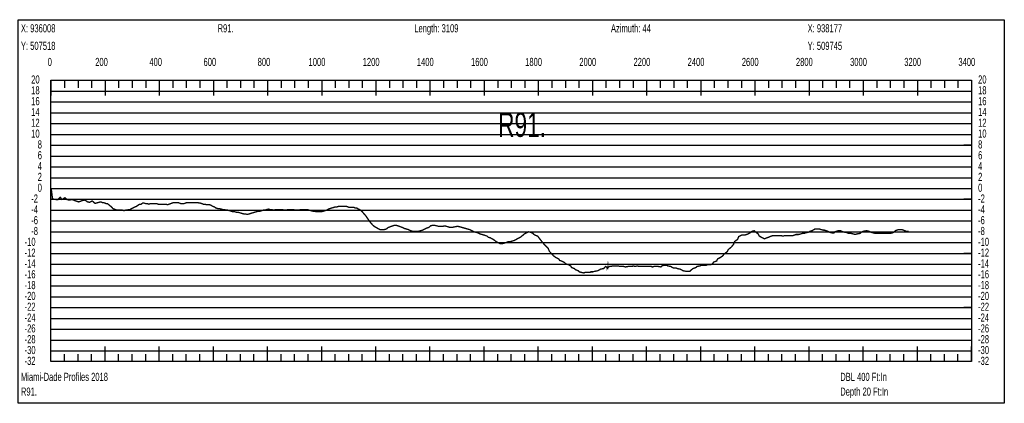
# Model space of a CAD drawing. Header units: inches. Extents: x 471865 to 538526, y 1054316 to 1102451.
# Tile 99 of 131: x 520524 to 524161, y 1067549 to 1068967. Entities that reach past the tile are written whole.
import ezdxf

# ---------------------------------------------------------------- set-up
doc = ezdxf.new("R2010")
doc.units = ezdxf.units.IN
doc.header["$MEASUREMENT"] = 0
for name, color, linetype in [('LABELS', 7, 'Continuous'), ('X_Gr1', 7, 'Continuous'), ('XSECTION', 7, 'Continuous')]:
    doc.layers.add(name, color=color, linetype=linetype)
doc.styles.get("Standard").update_dxf_attribs({"font": 'arial.ttf'})

msp = doc.modelspace()

# ---------------------------------------------------------------- linework, layer by layer
at = {"layer": 'X_Gr1', "color": 6, "linetype": 'Continuous', "lineweight": 18, "true_color": 0xff00ff, "transparency": 33554687, "const_width": 5}
msp.add_lwpolyline([(520640.6, 1068343.4), (520640.6, 1068343.4), (520645.4, 1068305.2), (520654.6, 1068303), (520665.6, 1068301.9), (520673.4, 1068311), (520680.6, 1068303), (520691.3, 1068309.4), (520700, 1068301.8), (520708.9, 1068301), (520718.4, 1068302.5), (520731.6, 1068297.2), (520742.5, 1068293.9), (520755.7, 1068299), (520765.6, 1068300.6), (520775.4, 1068293.7), (520782.5, 1068292.4), (520792.2, 1068297.4), (520802.7, 1068288.3), (520808.1, 1068289.9), (520813.6, 1068291.4), (520819, 1068292.9), (520820.6, 1068293.4), (520825.1, 1068293.4), (520829.7, 1068291.4), (520834.4, 1068291.4), (520839, 1068289.4), (520843.7, 1068287.4), (520848.5, 1068287.4), (520853.3, 1068283.4), (520858.3, 1068279.4), (520863.2, 1068275.4), (520868.2, 1068269.4), (520873.1, 1068267.4), (520878.2, 1068265.4), (520883.3, 1068263.4), (520888.5, 1068263.4), (520893.6, 1068263.4), (520898.8, 1068263.4), (520904.1, 1068263.4), (520909.6, 1068261.4), (520915, 1068263.4), (520920.6, 1068263.4), (520926.1, 1068265.4), (520931.8, 1068265.4), (520937.6, 1068269.4), (520943.5, 1068272.1), (520949.4, 1068274.8), (520955.2, 1068277.4), (520961.1, 1068281.4), (520967, 1068285.4), (520972.8, 1068285.4), (520978.4, 1068289.4), (520984.1, 1068289.4), (520989.9, 1068287.4), (520995.7, 1068287.4), (521001.5, 1068285.4), (521007.3, 1068287.4), (521013.1, 1068287.4), (521018.9, 1068287.4), (521024.6, 1068287.4), (521030.2, 1068287.4), (521035.7, 1068285.4), (521041.3, 1068285.4), (521047, 1068285.4), (521052.8, 1068285.4), (521058.7, 1068285.4), (521064.5, 1068285.4), (521070.3, 1068283.4), (521075.9, 1068285.4), (521081.5, 1068287.4), (521087.1, 1068289.4), (521092.6, 1068291.4), (521098.2, 1068291.4), (521103.6, 1068291.4), (521109.1, 1068291.4), (521114.5, 1068289.4), (521120, 1068287.4), (521125.4, 1068287.4), (521130.8, 1068287.4), (521136.1, 1068289.4), (521141.1, 1068291.4), (521146.2, 1068291.4), (521151.2, 1068291.4), (521156.2, 1068291.4), (521161.3, 1068291.4), (521166.4, 1068291.4), (521171.4, 1068291.4), (521176.6, 1068291.4), (521181.7, 1068291.4), (521186.9, 1068289.4), (521192, 1068289.4), (521197.2, 1068287.4), (521202.5, 1068285.4), (521208.2, 1068285.4), (521214, 1068283.4), (521219.6, 1068283.4), (521225.2, 1068283.4), (521231.2, 1068281.4), (521237.1, 1068277.4), (521243.1, 1068275.4), (521249, 1068271.4), (521255.1, 1068269.4), (521261.5, 1068269.4), (521267.9, 1068267.4), (521274.3, 1068265.4), (521280.4, 1068265.4), (521286.6, 1068263.4), (521292.9, 1068263.4), (521299.2, 1068261.4), (521305.5, 1068259.4), (521311.9, 1068257.4), (521318.6, 1068257.4), (521325.3, 1068255.4), (521331.8, 1068255.4), (521338.2, 1068253.4), (521344.8, 1068251.4), (521351.7, 1068249.4), (521358.5, 1068249.4), (521365, 1068247.4), (521371.6, 1068249.4), (521378, 1068251.4), (521384.5, 1068253.4), (521391.1, 1068255.4), (521397.9, 1068257.4), (521404.8, 1068259.4), (521411.3, 1068259.4), (521417.6, 1068261.4), (521423.8, 1068263.4), (521429.9, 1068263.4), (521436, 1068265.4), (521442.4, 1068267.4), (521448.9, 1068265.4), (521455.7, 1068265.4), (521462.2, 1068263.4), (521468.8, 1068265.4), (521475.3, 1068265.4), (521481.9, 1068265.4), (521488.5, 1068265.4), (521495, 1068265.4), (521501.6, 1068263.4), (521508.2, 1068263.4), (521514.9, 1068265.4), (521521.7, 1068265.4), (521528.5, 1068265.4), (521535.4, 1068265.4), (521542.2, 1068263.4), (521548.9, 1068263.4), (521555.5, 1068263.4), (521561.9, 1068265.4), (521568.4, 1068265.4), (521574.8, 1068265.4), (521581.1, 1068265.4), (521587.4, 1068265.4), (521593.8, 1068263.4), (521600.4, 1068261.4), (521607.1, 1068259.4), (521613.5, 1068259.4), (521619.8, 1068257.4), (521626, 1068257.4), (521632.3, 1068257.4), (521638.6, 1068257.4), (521645.1, 1068259.4), (521651.7, 1068261.4), (521658.1, 1068263.4), (521664.5, 1068267.4), (521670.9, 1068269.4), (521677.2, 1068271.4), (521683.6, 1068273.4), (521689.8, 1068275.4), (521695.8, 1068275.4), (521701.7, 1068277.4), (521707.5, 1068277.4), (521713.3, 1068277.4), (521718.9, 1068277.4), (521724.9, 1068277.4), (521730.8, 1068277.4), (521736.4, 1068275.4), (521741.9, 1068273.4), (521747.4, 1068273.4), (521752.9, 1068273.4), (521758.5, 1068273.4), (521763.9, 1068271.4), (521769.3, 1068271.4), (521774.7, 1068267.4), (521780.3, 1068265.4), (521785.8, 1068261.4), (521791.1, 1068255.4), (521796.3, 1068249.4), (521801.7, 1068243.4), (521807.4, 1068235.4), (521813.8, 1068225.4), (521820.3, 1068217.4), (521826.9, 1068209.4), (521833.6, 1068203.4), (521840.6, 1068199.4), (521847.6, 1068195.4), (521854.8, 1068191.4), (521862.3, 1068191.4), (521870.1, 1068191.4), (521877.8, 1068193.4), (521885.4, 1068199.4), (521891.3, 1068201.5), (521897.2, 1068203.6), (521903, 1068205.7), (521907.9, 1068207.4), (521908.9, 1068207.4), (521914.7, 1068207.4), (521914.9, 1068207.4), (521920.6, 1068205.4), (521926.5, 1068203.4), (521932.3, 1068201.4), (521938, 1068199.4), (521946, 1068195.4), (521953.4, 1068193.4), (521960.5, 1068191.4), (521967.9, 1068187.4), (521975.8, 1068185.4), (521983.4, 1068185.4), (521990.6, 1068185.4), (521997.6, 1068185.4), (522004.7, 1068187.4), (522012.3, 1068189.4), (522020.1, 1068193.4), (522027.9, 1068197.4), (522035.1, 1068199.4), (522041.8, 1068205.4), (522048.8, 1068207.4), (522056.3, 1068207.4), (522064.3, 1068205.4), (522072.4, 1068203.4), (522080, 1068203.4), (522087.1, 1068203.4), (522093.9, 1068205.4), (522100.8, 1068203.4), (522107.8, 1068201.4), (522114.7, 1068199.4), (522121.8, 1068199.4), (522128.8, 1068201.4), (522139.8, 1068203.4), (522143.6, 1068203.4), (522151, 1068201.4), (522158.3, 1068199.4), (522165.2, 1068197.4), (522172.2, 1068195.4), (522179.3, 1068193.4), (522186.7, 1068191.4), (522194.7, 1068187.4), (522202.5, 1068183.4), (522209.9, 1068181.4), (522217.1, 1068179.4), (522224.4, 1068175.4), (522231.9, 1068173.4), (522239.2, 1068171.4), (522250.7, 1068167.4), (522254.5, 1068163.4), (522262, 1068161.4), (522269.2, 1068157.4), (522276.2, 1068153.4), (522283.4, 1068147.4), (522291.2, 1068143.4), (522299.2, 1068139.4), (522306.8, 1068139.4), (522313.8, 1068141.4), (522325, 1068145.4), (522329.1, 1068147.4), (522337, 1068147.4), (522344.2, 1068149.4), (522351.1, 1068151.4), (522358.3, 1068155.4), (522366, 1068159.4), (522373.7, 1068163.4), (522381, 1068169.4), (522388.1, 1068175.4), (522399.6, 1068181.4), (522403.8, 1068183.4), (522411.9, 1068181.4), (522419.5, 1068177.4), (522426.5, 1068171.4), (522437.5, 1068167.4), (522441.6, 1068161.4), (522449.6, 1068151.4), (522457.5, 1068141.4), (522465.1, 1068133.4), (522476.5, 1068121.4), (522480.3, 1068111.4), (522487.7, 1068103.4), (522495, 1068095.4), (522502.6, 1068089.4), (522514.7, 1068083.4), (522518.5, 1068077.4), (522526, 1068075.4), (522536.9, 1068069.4), (522540.7, 1068065.4), (522551.9, 1068061.4), (522559, 1068057.4), (522562.4, 1068051.4), (522572.7, 1068047.4), (522576.4, 1068043.4), (522587.5, 1068039.4), (522591, 1068035.4), (522597.9, 1068033.4), (522608.5, 1068031.4), (522612.2, 1068033.4), (522623.5, 1068033.4), (522630.4, 1068033.4), (522633.9, 1068035.4), (522641, 1068035.4), (522648.2, 1068037.4), (522659.1, 1068039.4), (522662.9, 1068041.4), (522670, 1068045.4), (522680.5, 1068047.4), (522684.3, 1068051.4), (522688.2, 1068055.4), (522688.9, 1068055.4), (522690.9, 1068053.4), (522691.6, 1068053.4), (522692.8, 1068051.4), (522694.1, 1068051.4), (522694.5, 1068047.4), (522695.5, 1068053.4), (522695.6, 1068047.4), (522695.8, 1068047.4), (522696, 1068053.4), (522696.1, 1068053.4), (522696.1, 1068051.4), (522696.1, 1068047.4), (522696.2, 1068051.4), (522702.7, 1068055.4), (522706.3, 1068055.4), (522716.5, 1068057.4), (522719.9, 1068057.4), (522730.4, 1068057.4), (522734, 1068057.4), (522740.8, 1068055.4), (522750.9, 1068055.4), (522754.6, 1068055.4), (522761.8, 1068053.4), (522771.8, 1068055.4), (522775.4, 1068055.4), (522786.4, 1068055.4), (522790, 1068057.4), (522796.8, 1068055.4), (522806.9, 1068057.4), (522810.7, 1068055.4), (522821.9, 1068055.4), (522825.4, 1068055.4), (522832, 1068055.4), (522839, 1068055.4), (522846.3, 1068055.4), (522856.9, 1068055.4), (522860.5, 1068053.4), (522867.8, 1068055.4), (522878.7, 1068055.4), (522882.2, 1068055.4), (522892.8, 1068053.4), (522896.3, 1068057.4), (522903.4, 1068059.4), (522914.1, 1068059.4), (522917.7, 1068057.4), (522928.3, 1068055.4), (522931.9, 1068053.4), (522939, 1068049.4), (522949.5, 1068049.4), (522952.9, 1068047.4), (522963.5, 1068045.4), (522967.2, 1068043.4), (522974.4, 1068039.4), (522985.2, 1068037.4), (522988.7, 1068037.4), (522999.4, 1068037.4), (523003.2, 1068041.4), (523010.8, 1068047.4), (523022, 1068051.4), (523025.7, 1068055.4), (523036.7, 1068057.4), (523040.5, 1068059.4), (523048.2, 1068059.4), (523059.8, 1068059.4), (523063.6, 1068061.4), (523075.3, 1068061.4), (523083.3, 1068065.4), (523087.1, 1068071.4), (523098.4, 1068075.4), (523102.1, 1068083.4), (523113.9, 1068089.4), (523121.9, 1068095.4), (523125.8, 1068101.4), (523137.1, 1068109.4), (523141, 1068117.4), (523152.9, 1068127.4), (523160.9, 1068137.4), (523164.7, 1068147.4), (523175.7, 1068155.4), (523179.6, 1068165.4), (523191.3, 1068171.4), (523195.4, 1068171.4), (523203.3, 1068171.4), (523214.3, 1068175.4), (523221.6, 1068179.4), (523229.4, 1068185.4), (523237.3, 1068187.4), (523241.1, 1068183.4), (523252, 1068175.4), (523255.8, 1068167.4), (523267.4, 1068161.4), (523275.4, 1068157.4), (523279.3, 1068159.4), (523290.5, 1068163.4), (523294.3, 1068165.4), (523305.5, 1068169.4), (523312.9, 1068169.4), (523316.8, 1068169.4), (523328.3, 1068169.4), (523335.8, 1068169.4), (523343.2, 1068167.4), (523350.5, 1068169.4), (523354.3, 1068169.4), (523365.4, 1068169.4), (523372.7, 1068169.4), (523379.7, 1068169.4), (523386.7, 1068171.4), (523390.4, 1068173.4), (523401.3, 1068173.4), (523408.3, 1068175.4), (523415.1, 1068177.4), (523422, 1068177.4), (523425.6, 1068179.4), (523436.3, 1068181.4), (523443.4, 1068185.4), (523450.5, 1068187.4), (523457.5, 1068191.4), (523460.8, 1068193.4), (523471, 1068193.4), (523478.2, 1068193.4), (523485.2, 1068191.4), (523492.5, 1068189.4), (523496.4, 1068189.4), (523508.4, 1068185.4), (523516.3, 1068181.4), (523524, 1068179.4), (523531.9, 1068179.4), (523535.7, 1068183.4), (523547.4, 1068187.4), (523555.5, 1068187.4), (523559.7, 1068185.4), (523571.9, 1068181.4), (523575.6, 1068181.4), (523586.9, 1068177.4), (523595.1, 1068177.4), (523603.4, 1068175.4), (523611.6, 1068173.4), (523615.7, 1068175.4), (523627.9, 1068177.4), (523632, 1068181.4), (523640, 1068185.4), (523652.1, 1068187.4), (523660.4, 1068185.4), (523668.6, 1068181.4), (523676.8, 1068179.4), (523684.8, 1068177.4), (523692.7, 1068177.4), (523696.8, 1068177.4), (523708.7, 1068177.4), (523716.7, 1068177.4), (523720.5, 1068177.4), (523732.1, 1068177.4), (523740, 1068177.4), (523747.3, 1068179.4), (523754.6, 1068183.4), (523758.3, 1068187.4), (523769.3, 1068191.4), (523776.1, 1068191.4), (523782.3, 1068191.4), (523788.2, 1068189.4), (523793.4, 1068187.4), (523798.2, 1068185.4), (523802.9, 1068185.4), (523807, 1068185.4)], dxfattribs=at)
at = {"layer": 'XSECTION', "color": 18, "linetype": 'Continuous', "true_color": 0x000000}
for points in [[(520518.4, 1068967.4), (524160.8, 1068967.4), (524160.8, 1067549.4), (520518.4, 1067549.4), (520518.4, 1068967.4)], [(520639.6, 1068743.4), (524039.6, 1068743.4), (524039.6, 1067703.4), (520639.6, 1067703.4), (520639.6, 1068743.4)], [(520639.6, 1068743.4), (520639.6, 1068687)], [(520639.6, 1068743.4), (520639.6, 1068687)], [(520639.6, 1068743.4), (520639.6, 1068715.4)], [(520639.6, 1068743.4), (520639.6, 1068715.4)], [(520689.6, 1068743.4), (520689.6, 1068715.4)], [(520739.6, 1068743.4), (520739.6, 1068715.4)], [(520789.6, 1068743.4), (520789.6, 1068715.4)], [(520839.6, 1068743.4), (520839.6, 1068687)], [(520839.6, 1068743.4), (520839.6, 1068715.4)], [(520889.6, 1068743.4), (520889.6, 1068715.4)], [(520939.6, 1068743.4), (520939.6, 1068715.4)], [(520989.6, 1068743.4), (520989.6, 1068715.4)], [(521039.6, 1068743.4), (521039.6, 1068687)], [(521039.6, 1068743.4), (521039.6, 1068715.4)], [(521089.6, 1068743.4), (521089.6, 1068715.4)], [(521139.6, 1068743.4), (521139.6, 1068715.4)], [(521189.6, 1068743.4), (521189.6, 1068715.4)], [(521239.6, 1068743.4), (521239.6, 1068687)], [(521239.6, 1068743.4), (521239.6, 1068715.4)], [(521289.6, 1068743.4), (521289.6, 1068715.4)], [(521339.6, 1068743.4), (521339.6, 1068715.4)], [(521389.6, 1068743.4), (521389.6, 1068715.4)], [(521439.6, 1068743.4), (521439.6, 1068687)], [(521439.6, 1068743.4), (521439.6, 1068715.4)], [(521489.6, 1068743.4), (521489.6, 1068715.4)], [(521539.6, 1068743.4), (521539.6, 1068715.4)], [(521589.6, 1068743.4), (521589.6, 1068715.4)], [(521639.6, 1068743.4), (521639.6, 1068687)], [(521639.6, 1068743.4), (521639.6, 1068715.4)], [(521689.6, 1068743.4), (521689.6, 1068715.4)], [(521739.6, 1068743.4), (521739.6, 1068715.4)], [(521789.6, 1068743.4), (521789.6, 1068715.4)], [(521839.6, 1068743.4), (521839.6, 1068687)], [(521839.6, 1068743.4), (521839.6, 1068715.4)], [(521889.6, 1068743.4), (521889.6, 1068715.4)], [(521939.6, 1068743.4), (521939.6, 1068715.4)], [(521989.6, 1068743.4), (521989.6, 1068715.4)], [(522039.6, 1068743.4), (522039.6, 1068687)], [(522039.6, 1068743.4), (522039.6, 1068715.4)], [(522089.6, 1068743.4), (522089.6, 1068715.4)], [(522139.6, 1068743.4), (522139.6, 1068715.4)], [(522189.6, 1068743.4), (522189.6, 1068715.4)], [(522239.6, 1068743.4), (522239.6, 1068687)], [(522239.6, 1068743.4), (522239.6, 1068715.4)], [(522289.6, 1068743.4), (522289.6, 1068715.4)], [(522339.6, 1068743.4), (522339.6, 1068715.4)], [(522389.6, 1068743.4), (522389.6, 1068715.4)], [(522439.6, 1068743.4), (522439.6, 1068687)], [(522439.6, 1068743.4), (522439.6, 1068715.4)], [(522489.6, 1068743.4), (522489.6, 1068715.4)], [(522539.6, 1068743.4), (522539.6, 1068715.4)], [(522589.6, 1068743.4), (522589.6, 1068715.4)], [(522639.6, 1068743.4), (522639.6, 1068687)], [(522639.6, 1068743.4), (522639.6, 1068715.4)], [(522689.6, 1068743.4), (522689.6, 1068715.4)], [(522739.6, 1068743.4), (522739.6, 1068715.4)], [(522789.6, 1068743.4), (522789.6, 1068715.4)], [(522839.6, 1068743.4), (522839.6, 1068687)], [(522839.6, 1068743.4), (522839.6, 1068715.4)], [(522889.6, 1068743.4), (522889.6, 1068715.4)], [(522939.6, 1068743.4), (522939.6, 1068715.4)], [(522989.6, 1068743.4), (522989.6, 1068715.4)], [(523039.6, 1068743.4), (523039.6, 1068687)], [(523039.6, 1068743.4), (523039.6, 1068715.4)], [(523089.6, 1068743.4), (523089.6, 1068715.4)], [(523139.6, 1068743.4), (523139.6, 1068715.4)], [(523189.6, 1068743.4), (523189.6, 1068715.4)], [(523239.6, 1068743.4), (523239.6, 1068687)], [(523239.6, 1068743.4), (523239.6, 1068715.4)], [(523289.6, 1068743.4), (523289.6, 1068715.4)], [(523339.6, 1068743.4), (523339.6, 1068715.4)], [(523389.6, 1068743.4), (523389.6, 1068715.4)], [(523439.6, 1068743.4), (523439.6, 1068687)], [(523439.6, 1068743.4), (523439.6, 1068715.4)], [(523489.6, 1068743.4), (523489.6, 1068715.4)], [(523539.6, 1068743.4), (523539.6, 1068715.4)], [(523589.6, 1068743.4), (523589.6, 1068715.4)], [(523639.6, 1068743.4), (523639.6, 1068687)], [(523639.6, 1068743.4), (523639.6, 1068715.4)], [(523689.6, 1068743.4), (523689.6, 1068715.4)], [(523739.6, 1068743.4), (523739.6, 1068715.4)], [(523789.6, 1068743.4), (523789.6, 1068715.4)], [(523839.6, 1068743.4), (523839.6, 1068687)], [(523839.6, 1068743.4), (523839.6, 1068715.4)], [(523889.6, 1068743.4), (523889.6, 1068715.4)], [(523939.6, 1068743.4), (523939.6, 1068715.4)], [(523989.6, 1068743.4), (523989.6, 1068715.4)], [(524039.6, 1068743.4), (524039.6, 1068687)], [(524039.6, 1068743.4), (524039.6, 1068715.4)], [(520639.6, 1068503.4), (520667.6, 1068503.4)], [(524039.6, 1068503.4), (524011.6, 1068503.4)], [(520639.6, 1068303.4), (520667.6, 1068303.4)], [(524039.6, 1068303.4), (524011.6, 1068303.4)], [(520639.6, 1068103.4), (520667.6, 1068103.4)], [(524039.6, 1068103.4), (524011.6, 1068103.4)], [(520639.6, 1067903.4), (520667.6, 1067903.4)], [(524039.6, 1067903.4), (524011.6, 1067903.4)], [(520639.6, 1067703.4), (520639.6, 1067759.8)], [(520639.6, 1067703.4), (520639.6, 1067759.8)], [(520639.6, 1067703.4), (520639.6, 1067731.4)], [(520639.6, 1067703.4), (520639.6, 1067731.4)], [(520689.6, 1067703.4), (520689.6, 1067731.4)], [(520739.6, 1067703.4), (520739.6, 1067731.4)], [(520789.6, 1067703.4), (520789.6, 1067731.4)], [(520839.6, 1067703.4), (520839.6, 1067759.8)], [(520839.6, 1067703.4), (520839.6, 1067731.4)], [(520889.6, 1067703.4), (520889.6, 1067731.4)], [(520939.6, 1067703.4), (520939.6, 1067731.4)], [(520989.6, 1067703.4), (520989.6, 1067731.4)], [(521039.6, 1067703.4), (521039.6, 1067759.8)], [(521039.6, 1067703.4), (521039.6, 1067731.4)], [(521089.6, 1067703.4), (521089.6, 1067731.4)], [(521139.6, 1067703.4), (521139.6, 1067731.4)], [(521189.6, 1067703.4), (521189.6, 1067731.4)], [(521239.6, 1067703.4), (521239.6, 1067759.8)], [(521239.6, 1067703.4), (521239.6, 1067731.4)], [(521289.6, 1067703.4), (521289.6, 1067731.4)], [(521339.6, 1067703.4), (521339.6, 1067731.4)], [(521389.6, 1067703.4), (521389.6, 1067731.4)], [(521439.6, 1067703.4), (521439.6, 1067759.8)], [(521439.6, 1067703.4), (521439.6, 1067731.4)], [(521489.6, 1067703.4), (521489.6, 1067731.4)], [(521539.6, 1067703.4), (521539.6, 1067731.4)], [(521589.6, 1067703.4), (521589.6, 1067731.4)], [(521639.6, 1067703.4), (521639.6, 1067759.8)], [(521639.6, 1067703.4), (521639.6, 1067731.4)], [(521689.6, 1067703.4), (521689.6, 1067731.4)], [(521739.6, 1067703.4), (521739.6, 1067731.4)], [(521789.6, 1067703.4), (521789.6, 1067731.4)], [(521839.6, 1067703.4), (521839.6, 1067759.8)], [(521839.6, 1067703.4), (521839.6, 1067731.4)], [(521889.6, 1067703.4), (521889.6, 1067731.4)], [(521939.6, 1067703.4), (521939.6, 1067731.4)], [(521989.6, 1067703.4), (521989.6, 1067731.4)], [(522039.6, 1067703.4), (522039.6, 1067759.8)], [(522039.6, 1067703.4), (522039.6, 1067731.4)], [(522089.6, 1067703.4), (522089.6, 1067731.4)], [(522139.6, 1067703.4), (522139.6, 1067731.4)], [(522189.6, 1067703.4), (522189.6, 1067731.4)], [(522239.6, 1067703.4), (522239.6, 1067759.8)], [(522239.6, 1067703.4), (522239.6, 1067731.4)], [(522289.6, 1067703.4), (522289.6, 1067731.4)], [(522339.6, 1067703.4), (522339.6, 1067731.4)], [(522389.6, 1067703.4), (522389.6, 1067731.4)], [(522439.6, 1067703.4), (522439.6, 1067759.8)], [(522439.6, 1067703.4), (522439.6, 1067731.4)], [(522489.6, 1067703.4), (522489.6, 1067731.4)], [(522539.6, 1067703.4), (522539.6, 1067731.4)], [(522589.6, 1067703.4), (522589.6, 1067731.4)], [(522639.6, 1067703.4), (522639.6, 1067759.8)], [(522639.6, 1067703.4), (522639.6, 1067731.4)], [(522689.6, 1067703.4), (522689.6, 1067731.4)], [(522739.6, 1067703.4), (522739.6, 1067731.4)], [(522789.6, 1067703.4), (522789.6, 1067731.4)], [(522839.6, 1067703.4), (522839.6, 1067759.8)], [(522839.6, 1067703.4), (522839.6, 1067731.4)], [(522889.6, 1067703.4), (522889.6, 1067731.4)], [(522939.6, 1067703.4), (522939.6, 1067731.4)], [(522989.6, 1067703.4), (522989.6, 1067731.4)], [(523039.6, 1067703.4), (523039.6, 1067759.8)], [(523039.6, 1067703.4), (523039.6, 1067731.4)], [(523089.6, 1067703.4), (523089.6, 1067731.4)], [(523139.6, 1067703.4), (523139.6, 1067731.4)], [(523189.6, 1067703.4), (523189.6, 1067731.4)], [(523239.6, 1067703.4), (523239.6, 1067759.8)], [(523239.6, 1067703.4), (523239.6, 1067731.4)], [(523289.6, 1067703.4), (523289.6, 1067731.4)], [(523339.6, 1067703.4), (523339.6, 1067731.4)], [(523389.6, 1067703.4), (523389.6, 1067731.4)], [(523439.6, 1067703.4), (523439.6, 1067759.8)], [(523439.6, 1067703.4), (523439.6, 1067731.4)], [(523489.6, 1067703.4), (523489.6, 1067731.4)], [(523539.6, 1067703.4), (523539.6, 1067731.4)], [(523589.6, 1067703.4), (523589.6, 1067731.4)], [(523639.6, 1067703.4), (523639.6, 1067759.8)], [(523639.6, 1067703.4), (523639.6, 1067731.4)], [(523689.6, 1067703.4), (523689.6, 1067731.4)], [(523739.6, 1067703.4), (523739.6, 1067731.4)], [(523789.6, 1067703.4), (523789.6, 1067731.4)], [(523839.6, 1067703.4), (523839.6, 1067759.8)], [(523839.6, 1067703.4), (523839.6, 1067731.4)], [(523889.6, 1067703.4), (523889.6, 1067731.4)], [(523939.6, 1067703.4), (523939.6, 1067731.4)], [(523989.6, 1067703.4), (523989.6, 1067731.4)], [(524039.6, 1067703.4), (524039.6, 1067759.8)], [(524039.6, 1067703.4), (524039.6, 1067731.4)]]:
    msp.add_lwpolyline(points, dxfattribs=at)
at = {"layer": 'XSECTION', "color": 18, "true_color": 0x000000}
for points in [[(520639.6, 1068703.4), (524039.6, 1068703.4)], [(520639.6, 1068663.4), (524039.6, 1068663.4)], [(520639.6, 1068623.4), (524039.6, 1068623.4)], [(520639.6, 1068583.4), (524039.6, 1068583.4)], [(520639.6, 1068543.4), (524039.6, 1068543.4)], [(520639.6, 1068503.4), (524039.6, 1068503.4)], [(520639.6, 1068463.4), (524039.6, 1068463.4)], [(520639.6, 1068423.4), (524039.6, 1068423.4)], [(520639.6, 1068383.4), (524039.6, 1068383.4)], [(520639.6, 1068343.4), (524039.6, 1068343.4)], [(520639.6, 1068303.4), (524039.6, 1068303.4)], [(520639.6, 1068263.4), (524039.6, 1068263.4)], [(520639.6, 1068223.4), (524039.6, 1068223.4)], [(520639.6, 1068183.4), (524039.6, 1068183.4)], [(520639.6, 1068143.4), (524039.6, 1068143.4)], [(520639.6, 1068103.4), (524039.6, 1068103.4)], [(520639.6, 1068063.4), (524039.6, 1068063.4)], [(520639.6, 1068023.4), (524039.6, 1068023.4)], [(520639.6, 1067983.4), (524039.6, 1067983.4)], [(520639.6, 1067943.4), (524039.6, 1067943.4)], [(520639.6, 1067903.4), (524039.6, 1067903.4)], [(520639.6, 1067863.4), (524039.6, 1067863.4)], [(520639.6, 1067823.4), (524039.6, 1067823.4)], [(520639.6, 1067783.4), (524039.6, 1067783.4)], [(520639.6, 1067743.4), (524039.6, 1067743.4)]]:
    msp.add_lwpolyline(points, dxfattribs=at)

# ---------------------------------------------------------------- texts
at = {"layer": 'LABELS', "color": 18, "true_color": 0x000000, "width": 0.666667}
for s, height, p in [('X: 936008', 30, (520528.8, 1068920.6)), ('R91.', 30, (521255.2, 1068920.6)), ('Length: 3109', 30, (521981.6, 1068920.6)), ('Azimuth: 44', 30, (522708, 1068920.6)), ('X: 938177', 30, (523434.4, 1068920.6)), ('Y: 507518', 30, (520528.8, 1068855.8)), ('Y: 509745', 30, (523434.4, 1068855.8)), ('0', 30, (520627.6, 1068796.2)), ('0', 30, (520627.6, 1068796.2)), ('200', 30, (520803.2, 1068796.2)), ('400', 30, (521003.2, 1068796.2)), ('600', 30, (521203.2, 1068796.2)), ('800', 30, (521403.2, 1068796.2)), ('1000', 30, (521591.2, 1068796.2)), ('1200', 30, (521791.2, 1068796.2)), ('1400', 30, (521991.2, 1068796.2)), ('1600', 30, (522191.2, 1068796.2)), ('1800', 30, (522391.2, 1068796.2)), ('2000', 30, (522591.2, 1068796.2)), ('2200', 30, (522791.2, 1068796.2)), ('2400', 30, (522991.2, 1068796.2)), ('2600', 30, (523191.2, 1068796.2)), ('2800', 30, (523391.2, 1068796.2)), ('3000', 30, (523591.2, 1068796.2)), ('3200', 30, (523791.2, 1068796.2)), ('3400', 30, (523991.2, 1068796.2)), ('20', 30, (520566.8, 1068731.4)), ('20', 30, (524064, 1068731.4)), ('18', 30, (520566.8, 1068691.4)), ('18', 30, (524064, 1068691.4)), ('16', 30, (520566.8, 1068651.4)), ('16', 30, (524064, 1068651.4)), ('14', 30, (520566.8, 1068611.4)), ('14', 30, (524064, 1068611.4)), ('12', 30, (520566.8, 1068571.4)), ('R91.', 90, (522291.2, 1068534.2)), ('12', 30, (524064, 1068571.4)), ('10', 30, (520566.8, 1068531.4)), ('10', 30, (524064, 1068531.4)), ('8', 30, (520590.8, 1068491.4)), ('8', 30, (524064, 1068491.4)), ('6', 30, (520590.8, 1068451.4)), ('6', 30, (524064, 1068451.4)), ('4', 30, (520590.8, 1068411.4)), ('4', 30, (524064, 1068411.4)), ('2', 30, (520590.8, 1068371.4)), ('2', 30, (524064, 1068371.4)), ('0', 30, (520590.8, 1068331.4)), ('0', 30, (524064, 1068331.4)), ('-2', 30, (520566.8, 1068291.4)), ('-2', 30, (524064, 1068291.4)), ('-4', 30, (520566.8, 1068251.4)), ('-4', 30, (524064, 1068251.4)), ('-6', 30, (520566.8, 1068211.4)), ('-6', 30, (524064, 1068211.4)), ('-8', 30, (520566.8, 1068171.4)), ('-8', 30, (524064, 1068171.4)), ('-10', 30, (520542.4, 1068131.4)), ('-10', 30, (524064, 1068131.4)), ('-12', 30, (520542.4, 1068091.4)), ('-12', 30, (524064, 1068091.4)), ('-14', 30, (520542.4, 1068051.4)), ('-14', 30, (524064, 1068051.4)), ('-16', 30, (520542.4, 1068011.4)), ('-16', 30, (524064, 1068011.4)), ('-18', 30, (520542.4, 1067971.4)), ('-18', 30, (524064, 1067971.4)), ('-20', 30, (520542.4, 1067931.4)), ('-20', 30, (524064, 1067931.4)), ('-22', 30, (520542.4, 1067891.4)), ('-22', 30, (524064, 1067891.4)), ('-24', 30, (520542.4, 1067851.4)), ('-24', 30, (524064, 1067851.4)), ('-26', 30, (520542.4, 1067811.4)), ('-26', 30, (524064, 1067811.4)), ('-28', 30, (520542.4, 1067771.4)), ('-28', 30, (524064, 1067771.4)), ('-30', 30, (520542.4, 1067731.4)), ('-30', 30, (524064, 1067731.4)), ('-32', 30, (520542.4, 1067691.4)), ('-32', 30, (524064, 1067691.4)), ('Miami-Dade Profiles 2018', 30, (520528.8, 1067632.2)), ('DBL 400 Ft:In', 30, (523554.8, 1067632.2)), ('R91.', 30, (520528.8, 1067577.8)), ('Depth 20 Ft:In', 30, (523554.8, 1067577.8))]:
    msp.add_text(s, height=height, dxfattribs=at).set_placement(p)

doc.saveas('drawing.dxf')
